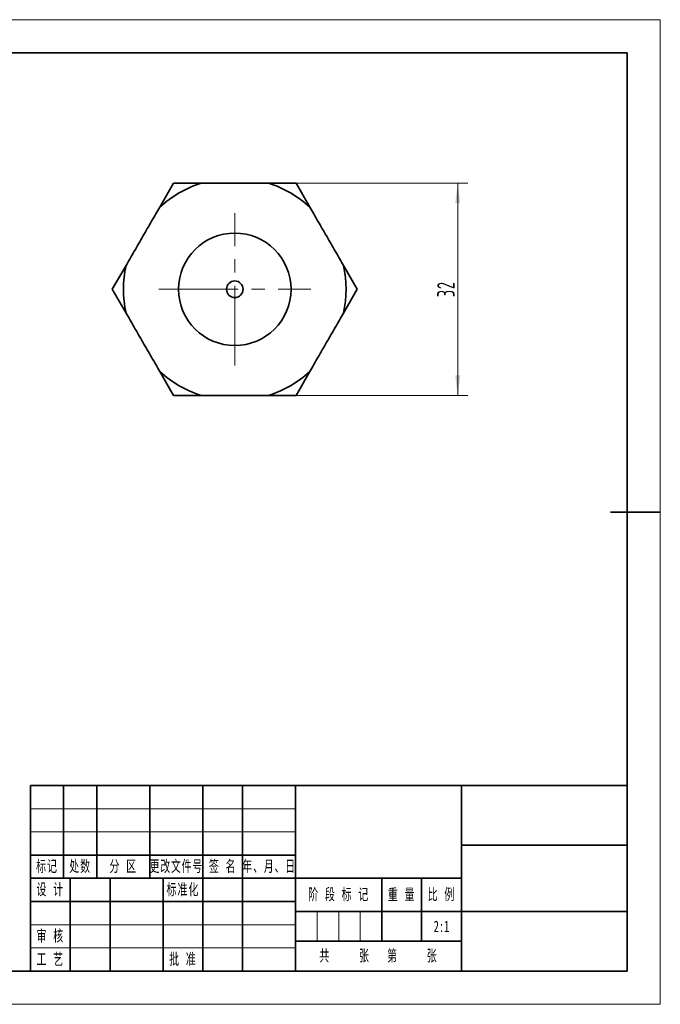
# Model space of a CAD drawing. Header units: millimetres. Extents: x -105 to 105, y -74 to 74.
# Tile 5 of 5: x 8 to 105, y -74 to 74. Entities that reach past the tile are written whole.
import ezdxf
from ezdxf.enums import TextEntityAlignment as Align

# ---------------------------------------------------------------- set-up
doc = ezdxf.new("R2010")
doc.units = ezdxf.units.MM
doc.linetypes.add('点画线', pattern=[18, 12, -2, 2, -2])
doc.layers.get('0').update_dxf_attribs({"lineweight": 35})
for name, color, linetype, lineweight in [('EB0', 7, 'Continuous', 35), ('中心线层', 1, '点画线', 18), ('尺寸线层', 3, 'Continuous', 18), ('细实线层', 7, 'Continuous', 18)]:
    doc.layers.add(name, color=color, linetype=linetype, lineweight=lineweight)
doc.styles.add('机械', font='isocp', dxfattribs={"width": 0.667, "bigfont": 'gbcbig.shx'})
doc.styles.add('标准', font='txt', dxfattribs={"width": 0.667})
doc.dimstyles.new('机械', dxfattribs={"dimscale": 0.75, "dimtxt": 3.5, "dimasz": 4, "dimexe": 2, "dimexo": 0, "dimtad": 1, "dimdec": 1, "dimdsep": 46, "dimtxsty": '机械', "dimblk": '_CAXARROW', "dimcen": 0, "dimdle": 6, "dimazin": 2, "dimtfac": 0.707107, "dimtdec": 3, "dimtmove": 0, "dimatfit": 3, "dimfxl": 1, "dimfrac": 2, "dimtolj": 1, "dimtzin": 0, "dimlwd": 18, "dimarcsym": 0})

# ---------------------------------------------------------------- blocks, each defined once
blk = doc.blocks.new('$CAXA_FRAME_13B17AC1$')
at = {"layer": 'EB0', "color": 0, "linetype": 'Continuous', "lineweight": 18}
for p, q in [((-210, 148.5), (210, 148.5)), ((210, 148.5), (210, -148.5)), ((210, -148.5), (-210, -148.5))]:
    blk.add_line(p, q, dxfattribs=at)
at = {"layer": 'EB0', "color": 0, "linetype": 'Continuous', "lineweight": 35}
for p, q in [((200, 138.5), (-200, 138.5)), ((200, -138.5), (200, 138.5)), ((210, 0), (195, 0)), ((-200, -138.5), (200, -138.5))]:
    blk.add_line(p, q, dxfattribs=at)
blk = doc.blocks.new('$CAXA_TITLE_151E506F$')
at = {"layer": 'EB0', "linetype": 'Continuous', "lineweight": 35}
for p, q in [((-180, 56), (0, 56)), ((-180, 56), (-180, 0)), ((-170, 28), (-170, 56)), ((-160, 28), (-160, 56)), ((-144, 28), (-144, 56)), ((-128, 28), (-128, 56)), ((-116, 28), (-116, 56)), ((-100, 56), (-100, 0)), ((-50, 0), (-50, 56)), ((0, 56), (0, 0)), ((0, 38), (-50, 38)), ((-100, 35), (-180, 35)), ((-50, 28), (-180, 28)), ((-168, 0), (-168, 28)), ((-156, 0), (-156, 28)), ((-140, 0), (-140, 28)), ((-128, 0), (-128, 28)), ((-116, 0), (-116, 28)), ((-74, 28), (-74, 9)), ((-62, 28), (-62, 9)), ((-100, 21), (-180, 21)), ((-50, 18), (-100, 18)), ((0, 18), (-50, 18)), ((-50, 9), (-100, 9)), ((0, 0), (-180, 0))]:
    blk.add_line(p, q, dxfattribs=at)
at = {"layer": '细实线层', "linetype": 'Continuous', "lineweight": 18}
for p, q in [((-100, 49), (-180, 49)), ((-100, 42), (-180, 42)), ((-93.5, 18), (-93.5, 9)), ((-87, 18), (-87, 9)), ((-80.5, 18), (-80.5, 9)), ((-100, 14), (-180, 14)), ((-100, 7), (-180, 7))]:
    blk.add_line(p, q, dxfattribs=at)
at = {"layer": 'EB0', "attachment_point": 5, "line_spacing_factor": 1.15057, "style": '标准'}
for s, insert, char_height, width in [('\\T1.1;标记', (-175, 31.5), 3.465, 10), ('\\T1.1;处数', (-165, 31.5), 3.465, 10), ('\\T1.1;分 区', (-152, 31.5), 3.465, 16), ('\\T1.1;{\\W0.650776;更改文件号}', (-135.97, 31.5), 3.4651, 31.2584), ('\\T1.1;签 名', (-122, 31.5), 3.465, 12), ('\\T1.1;{\\W0.652103;年、月、日}', (-107.98, 31.5), 3.4651, 30.516), ('\\T1.1;标准化', (-134, 24.5), 3.465, 12), ('\\T1.1;设 计', (-174, 24.5), 3.465, 12), ('\\T1.1;设 计', (-174, 24.5), 3.465, 12), ('\\T1.1;阶 段 标 记', (-87, 23), 3.4651, 26), ('\\T1.1;重 量', (-68, 23), 3.465, 12), ('\\T1.1;比 例', (-56, 23), 3.465, 12), ('\\T1.1;审 核', (-174, 10.5), 3.465, 12), ('\\T1.1;共     张   第     张', (-75, 4.5), 3.4651, 50), ('\\T1.1;工 艺', (-174, 3.5), 3.465, 12), ('\\T1.1;批 准', (-134, 3.5), 3.465, 12)]:
    blk.add_mtext(s, dxfattribs=dict(at, insert=insert, char_height=char_height, width=width))
at = {"layer": 'EB0', "color": 0, "linetype": 'Continuous', "style": '标准'}
for tag, height, width, p in [('标记C', 3.47, 0.667, (-175, 52.5)), ('处数C', 3.47, 0.667, (-165, 52.5)), ('分区C', 3.47, 0.667, (-152, 52.5)), ('更改文件_编号C', 3.47, 0.406865, (-136, 52.5)), ('标记签名C', 3.47, 0.469271, (-122, 52.5)), ('标记_日期C', 3.47, 0.569611, (-108, 52.5)), ('单位名称', 6.93, 0.667, (-25, 47)), ('标记B', 3.47, 0.667, (-175, 45.5)), ('处数B', 3.47, 0.667, (-165, 45.5)), ('分区B', 3.47, 0.667, (-152, 45.5)), ('更改文件_编号B', 3.47, 0.406865, (-136, 45.5)), ('标记签名B', 3.47, 0.469271, (-122, 45.5)), ('标记_日期B', 3.47, 0.569611, (-108, 45.5)), ('材料名称', 6.93, 0.667, (-75, 42)), ('标记A', 3.47, 0.667, (-175, 38.5)), ('处数A', 3.47, 0.667, (-165, 38.5)), ('分区A', 3.47, 0.667, (-152, 38.5)), ('更改文件_编号A', 3.47, 0.406865, (-136, 38.5)), ('标记签名A', 3.47, 0.469271, (-122, 38.5)), ('标记_日期A', 3.47, 0.569611, (-108, 38.5)), ('图纸名称', 6.93, 0.667, (-25, 28)), ('设计_人员编号', 3.47, 0.323776, (-162, 24.5)), ('标准化_人员编号', 3.47, 0.28032, (-122, 24.5)), ('标准化_日期', 3.47, 0.522514, (-108, 24.5)), ('设计_日期', 3.47, 0.639915, (-148, 24.5)), ('阶段标记A', 3.47, 0.234636, (-96.75, 13.5)), ('阶段标记B', 3.47, 0.234636, (-90.25, 13.5)), ('阶段标记C', 3.47, 0.234636, (-83.75, 13.5)), ('阶段标记D', 3.47, 0.234636, (-77.25, 13.5)), ('重量', 3.47, 0.667, (-68, 13.5)), ('图纸比例', 3.47, 0.535345, (-56, 13.5)), ('审核_人员编号', 3.47, 0.323776, (-162, 10.5)), ('审核_日期', 3.47, 0.639915, (-148, 10.5)), ('图纸编号', 6.93, 0.667, (-25, 9)), ('页数', 3.47, 0.667, (-87.5, 4.5)), ('页码', 3.47, 0.667, (-62.5, 4.5)), ('工艺_人员编号', 3.47, 0.323776, (-162, 3.5)), ('工艺_日期', 3.47, 0.639915, (-148, 3.5)), ('批准_人员编号', 3.47, 0.323776, (-122, 3.5)), ('批准_日期', 3.47, 0.639915, (-108, 3.5))]:
    blk.add_attdef(tag, text='', height=height, dxfattribs=dict(at, width=width)).set_placement(p, align=Align.MIDDLE_CENTER)
blk = doc.blocks.new('*X19')
at = {"layer": '尺寸线层', "linetype": 'Continuous', "lineweight": 18}
for points in [[(74.45, 49.59), (74.82, 46.59), (74.07, 46.59)], [(74.45, 17.59), (74.82, 20.59), (74.07, 20.59)]]:
    blk.add_hatch(color=0, dxfattribs=at).paths.add_polyline_path(points, flags=0)
at = {"layer": '尺寸线层', "color": 0, "linetype": 'Continuous', "lineweight": 18}
for p, q in [((50.06, 49.59), (75.95, 49.59)), ((74.45, 49.59), (74.45, 17.59)), ((50.06, 17.59), (75.95, 17.59))]:
    blk.add_line(p, q, dxfattribs=at)
at = {"layer": '尺寸线层', "color": 0, "linetype": 'Continuous', "lineweight": 18, "insert": (72.66, 33.59), "char_height": 2.625, "width": 4.3522, "attachment_point": 5, "rotation": 90, "line_spacing_factor": 0.839832, "style": '机械'}
blk.add_mtext('\\T1.1;32', dxfattribs=at)
blk = doc.blocks.new('_CAXARROW')
blk.add_hatch(color=0).paths.add_polyline_path([(0, 0), (-1, 0.125), (-1, -0.125)], flags=0)

msp = doc.modelspace()

# ---------------------------------------------------------------- linework, layer by layer
at = {"layer": 'EB0', "linetype": 'Continuous', "lineweight": 35}
for p, q in [((29.51, 46), (31.58, 49.59)), ((31.58, 49.59), (35.73, 49.59)), ((45.91, 49.59), (50.06, 49.59)), ((50.06, 49.59), (52.13, 46)), ((22.34, 33.59), (24.42, 37.18)), ((57.22, 37.18), (59.3, 33.59)), ((24.42, 30), (22.34, 33.59)), ((59.3, 33.59), (57.22, 30)), ((31.58, 17.59), (29.51, 21.18)), ((52.13, 21.18), (50.06, 17.59)), ((35.73, 17.59), (31.58, 17.59)), ((50.06, 17.59), (45.91, 17.59))]:
    msp.add_line(p, q, dxfattribs=at)
for radius in [8.48, 1.25]:
    msp.add_circle((40.82, 33.59), radius, dxfattribs=at)
for start, end in [(107.6538, 132.3462), (47.6538, 72.3462), (167.6538, 192.3462), (347.6538, 12.3462), (227.6538, 252.3462), (287.6538, 312.3462)]:
    msp.add_arc((40.82, 33.59), 16.79, start, end, dxfattribs=at)
for points, knots in [([(35.73, 49.59), (36.53, 49.59), (37.35, 49.59), (38.63, 49.59), (39.07, 49.59), (39.95, 49.59), (40.39, 49.59), (41.26, 49.59), (41.7, 49.59), (42.57, 49.59), (43.01, 49.59), (44.3, 49.59), (45.12, 49.59), (45.91, 49.59)], [0, 0, 0, 0, 2.546022, 2.546022, 3.819033, 3.819033, 5.092044, 5.092044, 6.365055, 6.365055, 7.638066, 7.638066, 10.184088, 10.184088, 10.184088, 10.184088]), ([(29.51, 46), (29.11, 45.31), (28.7, 44.6), (28.06, 43.49), (27.84, 43.12), (27.4, 42.35), (27.18, 41.97), (26.53, 40.84), (26.09, 40.08), (25.23, 38.59), (24.82, 37.88), (24.42, 37.18)], [0, 0, 0, 0, 2.546022, 2.546022, 3.819033, 3.819033, 5.092044, 5.092044, 7.638066, 7.638066, 10.184088, 10.184088, 10.184088, 10.184088]), ([(57.22, 37.18), (56.82, 37.87), (56.41, 38.59), (55.77, 39.69), (55.56, 40.07), (55.12, 40.83), (54.9, 41.21), (54.24, 42.35), (53.8, 43.1), (52.94, 44.6), (52.53, 45.31), (52.13, 46)], [0, 0, 0, 0, 2.546022, 2.546022, 3.819033, 3.819033, 5.092044, 5.092044, 7.638066, 7.638066, 10.184088, 10.184088, 10.184088, 10.184088]), ([(24.42, 30), (24.82, 29.31), (25.23, 28.6), (25.87, 27.49), (26.08, 27.12), (26.52, 26.35), (26.74, 25.97), (27.4, 24.84), (27.84, 24.08), (28.7, 22.59), (29.11, 21.88), (29.51, 21.18)], [0, 0, 0, 0, 2.546022, 2.546022, 3.819033, 3.819033, 5.092044, 5.092044, 7.638066, 7.638066, 10.184088, 10.184088, 10.184088, 10.184088]), ([(52.13, 21.18), (52.53, 21.87), (52.94, 22.59), (53.58, 23.69), (53.8, 24.07), (54.24, 24.83), (54.46, 25.21), (55.11, 26.35), (55.55, 27.1), (56.41, 28.6), (56.82, 29.31), (57.22, 30)], [0, 0, 0, 0, 2.546022, 2.546022, 3.819033, 3.819033, 5.092044, 5.092044, 7.638066, 7.638066, 10.184088, 10.184088, 10.184088, 10.184088]), ([(35.73, 17.59), (36.53, 17.59), (37.35, 17.59), (38.63, 17.59), (39.07, 17.59), (39.95, 17.59), (40.39, 17.59), (41.26, 17.59), (41.7, 17.59), (42.57, 17.59), (43.01, 17.59), (44.3, 17.59), (45.12, 17.59), (45.91, 17.59)], [0, 0, 0, 0, 2.546022, 2.546022, 3.819033, 3.819033, 5.092044, 5.092044, 6.365055, 6.365055, 7.638066, 7.638066, 10.184088, 10.184088, 10.184088, 10.184088])]:
    msp.add_open_spline(points, degree=3, knots=knots, dxfattribs=at)
at = {"layer": '中心线层', "linetype": '点画线', "lineweight": 18}
for p, q in [((40.82, 22.11), (40.82, 45.07)), ((29.34, 33.59), (52.3, 33.59))]:
    msp.add_line(p, q, dxfattribs=at)

# ---------------------------------------------------------------- block references
at = {"layer": 'EB0', "linetype": 'Continuous', "lineweight": 35, "xscale": 0.5, "yscale": 0.5, "zscale": 0.5}
msp.add_blockref('$CAXA_FRAME_13B17AC1$', (0, 0), dxfattribs=at)
at = {"layer": 'EB0', "linetype": 'Continuous', "lineweight": 18}
ref = msp.add_blockref('$CAXA_TITLE_151E506F$', (100, -69.25), dxfattribs=dict(at, xscale=0.5, yscale=0.5, zscale=0.5))
ref.add_attrib('图纸比例', '2:1', dxfattribs={"color": 0, "linetype": 'Continuous', "height": 1.733, "style": '标准', "width": 0.667}).set_placement((72, -62.5), align=Align.MIDDLE_CENTER)

# ---------------------------------------------------------------- dimensions: what is measured, and where the dimension line sits
at = {"layer": '尺寸线层', "linetype": 'Continuous', "lineweight": 35}
dim = msp.add_linear_dim(base=(74.45, 17.59), p1=(50.06, 49.59), p2=(50.06, 17.59), angle=90, dimstyle='机械', override={"dimsah": 1, "dimtfill": 1, "dimtzin": 0}, dxfattribs=at)
dim.commit()
dim.dimension.update_dxf_attribs({"geometry": '*X19', "text_midpoint": (72.66, 33.59)})

doc.saveas('drawing.dxf')
